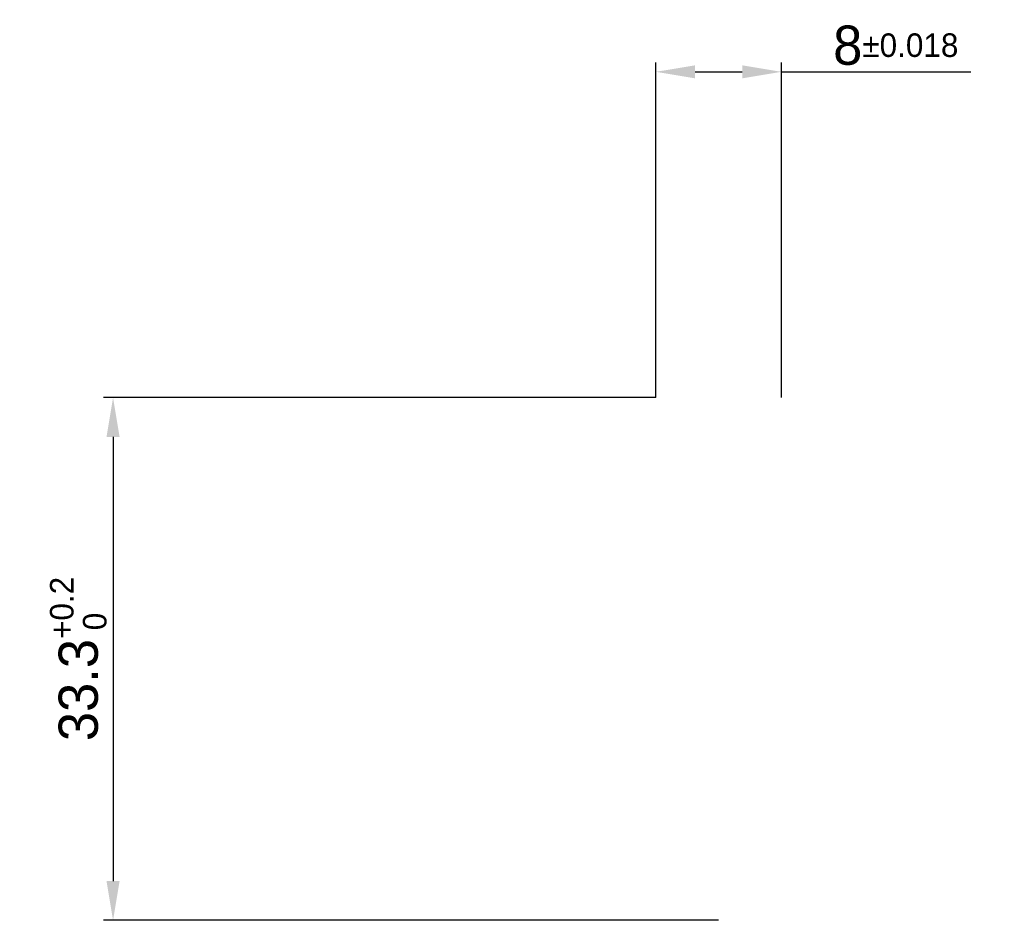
# Model space of a CAD drawing. Header units: millimetres. Extents: x -17227 to 5648, y -387 to 7914.
# Tile 1 of 6: x -17227 to -17165, y 7857 to 7914. Entities that reach past the tile are written whole.
import ezdxf

# ---------------------------------------------------------------- set-up
doc = ezdxf.new("R2010")
doc.units = ezdxf.units.MM
doc.layers.get('0').update_dxf_attribs({"linetype": 'CONTINUOUS'})
doc.layers.get('Defpoints').update_dxf_attribs({"linetype": 'CONTINUOUS'})
doc.dimstyles.new('2.5', dxfattribs={"dimtxt": 2.5, "dimasz": 2.5, "dimexe": 0.6, "dimexo": 0, "dimgap": 0.4, "dimtad": 1, "dimdec": 3, "dimzin": 11, "dimdsep": 46, "dimtxsty": 'Standard', "dimcen": 0, "dimclrd": 5, "dimclre": 5, "dimclrt": 3, "dimadec": 0, "dimazin": 0, "dimtfac": 0.6, "dimtdec": 3, "dimtmove": 0, "dimatfit": 3, "dimfxl": 1.25, "dimtolj": 1, "dimtzin": 11, "dimarcsym": 0})

# ---------------------------------------------------------------- blocks, each defined once
blk = doc.blocks.new('*D1757')
at = {"color": 5, "lineweight": -2, "ltscale": 5}
for p, q in [((-17186.802, 7889.922), (-17186.802, 7911.281)), ((-17178.802, 7889.922), (-17178.802, 7911.281)), ((-17184.302, 7910.681), (-17181.302, 7910.681)), ((-17178.802, 7910.681), (-17166.738, 7910.681))]:
    blk.add_line(p, q, dxfattribs=at)
at = {"color": 5}
for points in [[(-17184.302, 7911.097), (-17184.302, 7910.264), (-17186.802, 7910.681)], [(-17181.302, 7910.264), (-17181.302, 7911.097), (-17178.802, 7910.681)]]:
    blk.add_solid(points, dxfattribs=at)
at = {"layer": 'Defpoints', "color": 0}
for p in [(-17178.802, 7910.681), (-17186.802, 7889.922), (-17178.802, 7889.922)]:
    blk.add_point(p, dxfattribs=at)
at = {"color": 3, "ltscale": 5, "insert": (-17171.52, 7912.362), "char_height": 2.5, "attachment_point": 5}
blk.add_mtext('\\A1;8{\\H1.500000;%%p0.018}', dxfattribs=at)
blk = doc.blocks.new('*D1758')
at = {"color": 5, "lineweight": -2, "ltscale": 5}
for p, q in [((-17186.802, 7889.922), (-17221.976, 7889.922)), ((-17221.376, 7887.422), (-17221.376, 7859.122)), ((-17182.802, 7856.622), (-17221.976, 7856.622))]:
    blk.add_line(p, q, dxfattribs=at)
at = {"color": 5}
for points in [[(-17220.96, 7887.422), (-17221.793, 7887.422), (-17221.376, 7889.922)], [(-17221.793, 7859.122), (-17220.96, 7859.122), (-17221.376, 7856.622)]]:
    blk.add_solid(points, dxfattribs=at)
at = {"layer": 'Defpoints', "color": 0}
for p in [(-17186.802, 7889.922), (-17221.376, 7856.622), (-17182.802, 7856.622)]:
    blk.add_point(p, dxfattribs=at)
at = {"color": 3, "ltscale": 5, "insert": (-17223.594, 7873.272), "char_height": 2.5, "attachment_point": 5, "rotation": 90}
blk.add_mtext('\\A1;33.3{\\H1.500000;\\S+0.2^  0;}', dxfattribs=at)

msp = doc.modelspace()

# ---------------------------------------------------------------- dimensions: what is measured, and where the dimension line sits
at = {"ltscale": 5}
dim = msp.add_linear_dim(base=(-17178.8016, 7910.6808), p1=(-17186.8016, 7889.9217), p2=(-17178.8016, 7889.9217), dimstyle='2.5', override={"dimgap": 0.4, "dimtol": 1, "dimlim": 0, "dimtp": 0.018, "dimtm": 0.018}, dxfattribs=at)
dim.commit()
dim.dimension.update_dxf_attribs({"geometry": '*D1757', "text_midpoint": (-17171.5198, 7912.3624)})
dim = msp.add_linear_dim(base=(-17221.3764, 7856.6217), p1=(-17186.8016, 7889.9217), p2=(-17182.8016, 7856.6217), angle=90, dimstyle='2.5', override={"dimgap": 0.4, "dimtol": 1, "dimlim": 0, "dimtp": 0.2, "dimtm": 0}, dxfattribs=at)
dim.commit()
dim.dimension.update_dxf_attribs({"geometry": '*D1758', "text_midpoint": (-17223.5943, 7873.2717)})

doc.saveas('drawing.dxf')
